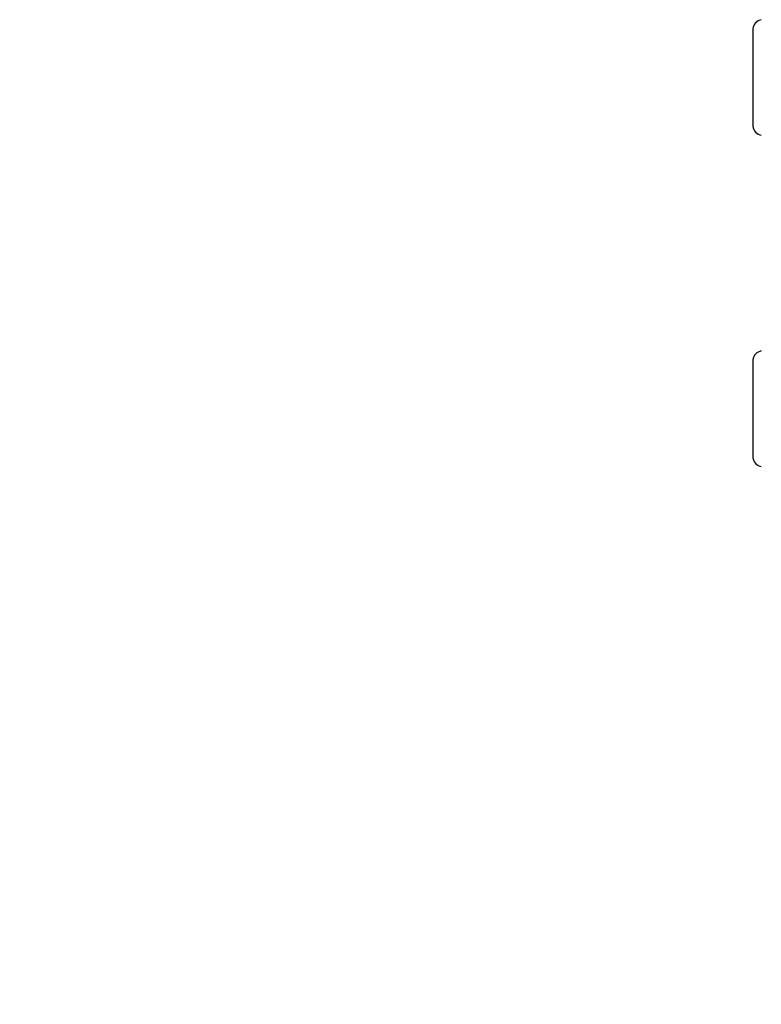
# Model space of a CAD drawing. Header units: millimetres. Extents: x 58 to 3744, y 30 to 299.
# Tile 1 of 4: x 58 to 259, y 30 to 297. Entities that reach past the tile are written whole.
import ezdxf

# ---------------------------------------------------------------- set-up
doc = ezdxf.new("R2010")
doc.units = ezdxf.units.MM
doc.layers.add('DETAIL', color=2, linetype='Continuous')
doc.layers.add('TEXT', color=7, linetype='Continuous')
doc.styles.add('fastrack', font='ARIAL.TTF')

msp = doc.modelspace()

# ---------------------------------------------------------------- linework, layer by layer
at = {"layer": 'DETAIL'}
for p, q in [((256.6, 294.68), (256.6, 268.18)), ((256.6, 204.78), (256.6, 178.29))]:
    msp.add_line(p, q, dxfattribs=at)
for centre, start, end in [((259.46, 294.29), 101.0816, 172.16), ((259.46, 268.58), 187.84, 258.9184), ((259.46, 204.39), 101.0816, 172.16), ((259.46, 178.68), 187.84, 258.9184)]:
    msp.add_arc(centre, 2.89, start, end, dxfattribs=at)

# ---------------------------------------------------------------- texts
at = {"layer": 'TEXT', "insert": (57.53, 125), "char_height": 15, "width": 610.7018, "attachment_point": 1, "style": 'fastrack'}
msp.add_mtext('\\pi237.57;HATTERSLEY\\P\\pi209.71;STRAINER VALVES\\P\\pi220.24;Fig.817-PF_22MM', dxfattribs=at)

doc.saveas('drawing.dxf')
